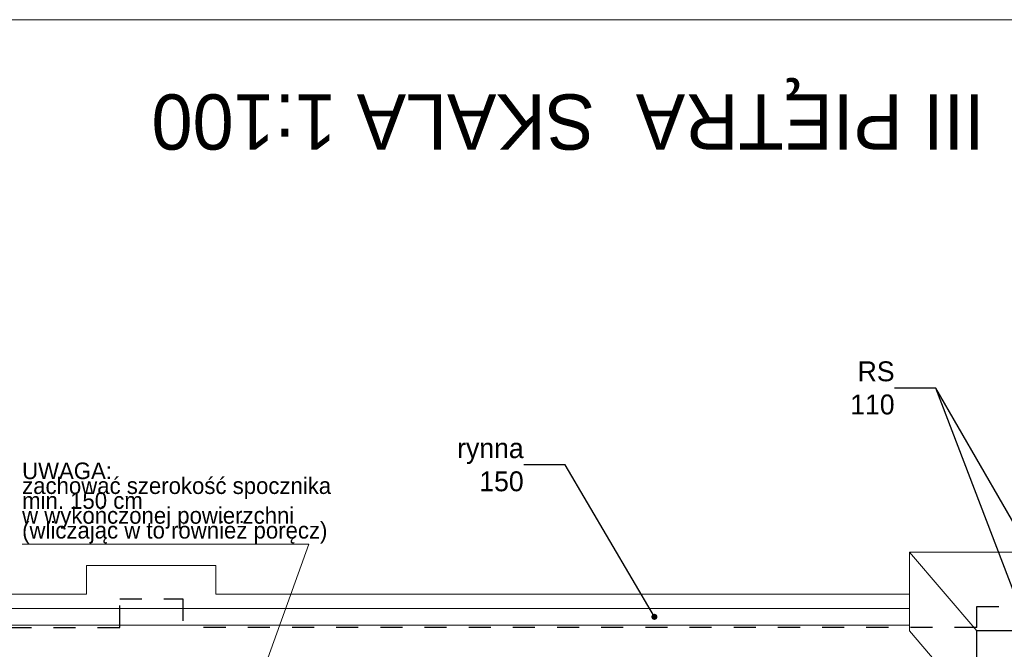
# Model space of a CAD drawing. Extents: x -145259 to -66341, y -2316 to 227384.
# Tile 127 of 141: x -96555 to -87639, y 181286 to 186984. Entities that reach past the tile are written whole.
import ezdxf

# ---------------------------------------------------------------- set-up
doc = ezdxf.new("R2010")
doc.units = 0
doc.header["$MEASUREMENT"] = 0
doc.linetypes.add('Przerywana', pattern=[400, 200, -200])
for name, color, linetype, lineweight in [('Arch opisy_Nr_Pióra__1', 7, 'Continuous', 25), ('Arch opisy_Nr_Pióra__20', 1, 'Continuous', 20), ('ARCH TABELA_Nr_Pióra__21', 7, 'Continuous', 13), ('Arch wymiary_Nr_Pióra__20', 1, 'Continuous', 20), ('INWENT DACH_Nr_Pióra__21', 7, 'Continuous', 13), ('INWENT ODWODNIENIE_Nr_Pióra__5', 7, 'Continuous', 13), ('INWENT OPISY_Nr_Pióra__21', 7, 'Continuous', 13), ('INWENT. OKNA_Nr_Pióra__21', 7, 'Continuous', 13), ('INWENT.ŚCIANY_Nr_Pióra__1', 7, 'Continuous', 25)]:
    doc.layers.add(name, color=color, linetype=linetype, lineweight=lineweight)
doc.styles.add('GENERATED_STYLE_2', font='txt')
doc.styles.add('GENERATED_STYLE_6', font='txt')
doc.styles.add('GENERATED_STYLE_7', font='txt')
doc.dimstyles.new('GENERATED_STYLE__9', dxfattribs={"dimtxt": 0.18, "dimasz": 109.44, "dimexe": 0.18, "dimexo": 0.0625, "dimgap": 0.09, "dimtad": 0, "dimtih": 1, "dimtoh": 1, "dimdec": 4, "dimzin": 0, "dimdsep": 46, "dimcen": 0.09, "dimadec": 0, "dimazin": 0, "dimtfac": 1, "dimtdec": 4, "dimtmove": 0, "dimatfit": 3, "dimldrblk": 'ARROWHEAD_11', "dimfxl": 0, "dimtolj": 1, "dimtzin": 0, "dimarcsym": 0})

# ---------------------------------------------------------------- blocks, each defined once
blk = doc.blocks.new('ARROWHEAD_11')
at = {"color": 0, "linetype": 'Continuous', "lineweight": 0}
blk.add_line((0, 0), (-1, 0), dxfattribs=at)
at = {"color": 0, "linetype": 'Continuous', "lineweight": 0, "const_width": 0.25, "flags": 128}
blk.add_lwpolyline([(-0.125, 0, 1), (0.125, 0, 1)], format="xyb", close=True, dxfattribs=at)

msp = doc.modelspace()

# ---------------------------------------------------------------- linework, layer by layer
at = {"layer": 'Arch opisy_Nr_Pióra__20', "linetype": 'Continuous'}
for p, q in [((-96532.5, 182238.5), (-93936.1, 182238.5)), ((-93936.1, 182238.5), (-94652.8, 180247.4))]:
    msp.add_line(p, q, dxfattribs=at)
at = {"layer": 'ARCH TABELA_Nr_Pióra__21', "linetype": 'Continuous'}
msp.add_line((-143258.7, 186983.6), (-68258.7, 186983.6), dxfattribs=at)
at = {"layer": 'INWENT DACH_Nr_Pióra__21', "linetype": 'Continuous'}
for p, q in [((-72558.7, 182163.6), (-88498.7, 182163.6)), ((-88498.7, 181453.6), (-88498.7, 182163.6)), ((-87888.7, 181453.6), (-88498.7, 182163.6)), ((-87888.7, 180743.6), (-88498.7, 181453.6))]:
    msp.add_line(p, q, dxfattribs=at)
at = {"layer": 'INWENT ODWODNIENIE_Nr_Pióra__5', "linetype": 'Continuous'}
for p, q in [((-88498.7, 181653.6), (-99428.7, 181653.6)), ((-88498.7, 181503.6), (-99428.7, 181503.6))]:
    msp.add_line(p, q, dxfattribs=at)
at = {"layer": 'INWENT. OKNA_Nr_Pióra__21', "linetype": 'Continuous'}
for p, q in [((-95948.7, 182043.6), (-94778.7, 182043.6)), ((-95948.7, 181783.6), (-95948.7, 182043.6)), ((-94778.7, 182043.6), (-94778.7, 181783.6)), ((-99148.7, 181783.6), (-95948.7, 181783.6)), ((-88498.7, 181783.6), (-94778.7, 181783.6))]:
    msp.add_line(p, q, dxfattribs=at)
at = {"layer": 'INWENT.ŚCIANY_Nr_Pióra__1', "linetype": 'Przerywana'}
for p, q in [((-95648.7, 181483.6), (-95648.7, 181743.6)), ((-95648.7, 181743.6), (-95078.7, 181743.6)), ((-95078.7, 181743.6), (-95078.7, 181483.6)), ((-87888.7, 181483.6), (-87888.7, 181673.6)), ((-87888.7, 181673.6), (-73028.7, 181673.6)), ((-99448.7, 181483.6), (-95648.7, 181483.6)), ((-87888.7, 181483.6), (-95078.7, 181483.6))]:
    msp.add_line(p, q, dxfattribs=at)
at = {"layer": 'INWENT.ŚCIANY_Nr_Pióra__1', "linetype": 'Continuous'}
for p in [(-86598.7, 181453.6), (-87888.7, 179153.6)]:
    msp.add_line(p, (-87888.7, 181453.6), dxfattribs=at)

# ---------------------------------------------------------------- texts
at = {"layer": 'Arch opisy_Nr_Pióra__1', "linetype": 'Continuous', "insert": (-95361, 185808), "char_height": 500, "attachment_point": 3, "rotation": 180, "style": 'GENERATED_STYLE_7'}
msp.add_mtext('{RZUT PODDASZA I  III PIĘTRA  SKALA 1:100}', dxfattribs=at)
at = {"layer": 'Arch wymiary_Nr_Pióra__20', "linetype": 'Continuous', "insert": (-96532.5, 182242.5), "char_height": 150, "width": 3044.354, "attachment_point": 7, "line_spacing_factor": 0.537969, "style": 'GENERATED_STYLE_2'}
msp.add_mtext('{UWAGA: \\Pzachować szerokość spocznika \\Pmin. 150 cm\\Pw wykończonej powierzchni\\P(wliczając w to również poręcz) }', dxfattribs=at)
at = {"layer": 'INWENT OPISY_Nr_Pióra__21', "linetype": 'Continuous', "char_height": 180, "attachment_point": 6, "style": 'GENERATED_STYLE_6'}
for s, insert, width in [('{RS 110}', (-88632.4, 183650.2), 692.895), ('{RS 110}', (-88632.4, 183650.2), 692.895), ('{rynna 150}', (-91990.9, 182954.8), 969.035)]:
    msp.add_mtext(s, dxfattribs=dict(at, insert=insert, width=width))

# ---------------------------------------------------------------- leaders
at = {"layer": 'INWENT OPISY_Nr_Pióra__21', "linetype": 'Continuous', "annotation_type": 0, "has_hookline": 1, "hookline_direction": 1}
for points, text_width in [([(-87448.7, 182248.6), (-88257.4, 183650.2), (-88632.3, 183650.2)], 437.1), ([(-87448.7, 181538.6), (-88257.4, 183650.2), (-88632.3, 183650.2)], 437.1), ([(-90807.2, 181579.6), (-91615.9, 182954.8), (-91990.8, 182954.8)], 668.6)]:
    msp.add_leader(points, dimstyle='GENERATED_STYLE__9', dxfattribs=dict(at, text_width=text_width))

doc.saveas('drawing.dxf')
